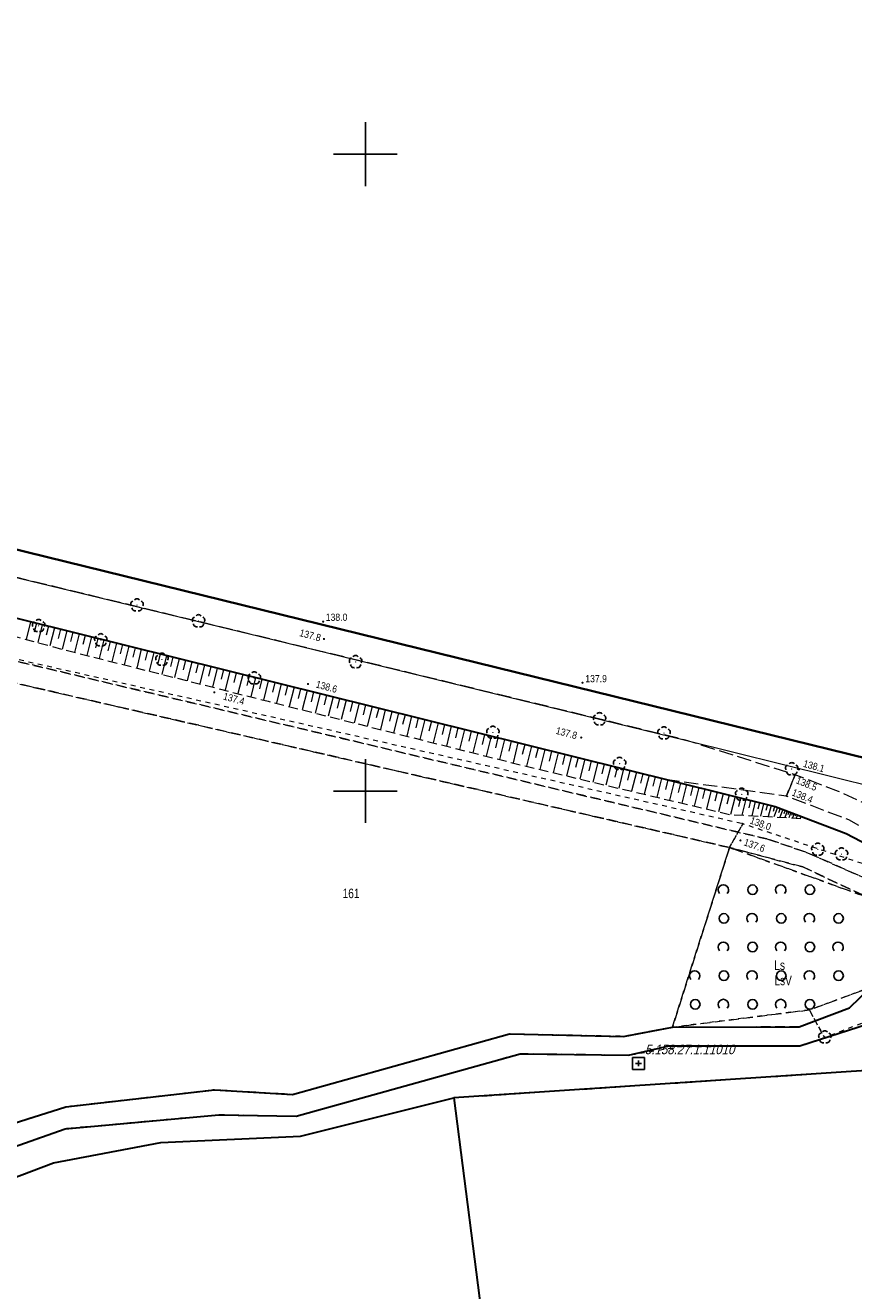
# Model space of a CAD drawing. Header units: metres. Extents: x 5548743 to 5556416, y 5707500 to 5714000.
# Tile 115 of 203: x 5553747 to 5553877, y 5710922 to 5711120. Entities that reach past the tile are written whole.
import ezdxf
from ezdxf.enums import TextEntityAlignment as Align

# ---------------------------------------------------------------- set-up
doc = ezdxf.new("R2010")
doc.units = ezdxf.units.M
doc.header["$MEASUREMENT"] = 0
for name, pattern in [('0.75_0.75', [1.5, 0.75, -0.75]), ('1.5_0.75', [2.25, 1.5, -0.75]), ('2.25_0.75', [3, 2.25, -0.75]), ('219-1000', [0])]:
    doc.linetypes.add(name, pattern=pattern)
doc.layers.get('0').update_dxf_attribs({"color": 2, "linetype": 'CONTINUOUS', "lineweight": 5})
for name, color, linetype in [('000 Inne (niezydentyfikowane)', 7, 'CONTINUOUS'), ('209-oznaczenie konturu klasyfikacyjnego', 7, 'CONTINUOUS'), ('210-oznaczenie konturu użytku gruntowego', 7, 'CONTINUOUS'), ('211-numer działki ewidencyjnej', 7, 'CONTINUOUS'), ('216-obręb ewidencyjny', 7, 'CONTINUOUS'), ('217-kontur klasyfikacyjny', 7, 'CONTINUOUS'), ('218-kontur użytku gruntowego', 7, 'CONTINUOUS'), ('219-działka ewidencyjna', 7, 'CONTINUOUS'), ('drzewo liściaste', 7, 'CONTINUOUS'), ('jezdnia', 7, 'CONTINUOUS'), ('pikieta naturalna', 7, 'CONTINUOUS'), ('pikieta naturalna-Atr2', 7, 'CONTINUOUS'), ('rów melioracyjny (poligon)', 7, 'CONTINUOUS'), ('rów przydrożny (poligon)', 7, 'CONTINUOUS'), ('skarpa nieumocniona', 7, 'CONTINUOUS'), ('Szczegółowa osnowa geodezyjna pozioma', 7, 'CONTINUOUS'), ('Szczegółowa osnowa geodezyjna pozioma-Atr103', 7, 'CONTINUOUS'), ('Wstawianie ramki sekcyjnej z opisem', 7, 'CONTINUOUS'), ('zadrzewienie  zakrzewienie', 7, 'CONTINUOUS')]:
    doc.layers.add(name, color=color, linetype=linetype)
doc.styles.get("Standard").update_dxf_attribs({"font": 'Working1250', "width": 0.75})

# ---------------------------------------------------------------- blocks, each defined once
blk = doc.blocks.new('OTZK1')
at = {"color": 0, "linetype": 'Continuous'}
blk.add_circle((0, 0), 0.75, dxfattribs=at)
blk = doc.blocks.new('OTZK2')
at = {"color": 0, "linetype": 'Continuous'}
blk.add_arc((0, 0), 0.825, 318.85, 221.162, dxfattribs=at)
blk = doc.blocks.new('PW01')
at = {"linetype": 'Continuous', "lineweight": 13}
h = blk.add_hatch(color=0, dxfattribs=at)
edge = h.paths.add_edge_path()
edge.add_arc((0, 0), 0.18, 0, 360)
blk = doc.blocks.new('OP021')
at = {"linetype": 'Continuous', "lineweight": 13}
h = blk.add_hatch(color=0, dxfattribs=at)
edge = h.paths.add_edge_path()
edge.add_arc((0, 0), 0.1, 0, 360)
at = {"color": 0, "linetype": 'Continuous', "lineweight": -3}
for centre, start, end in [((-0.476, 0.154), 110.388, 213.756), ((0, 0.5), 38.316, 141.684), ((0.476, 0.154), 326.244, 69.612), ((-0.294, -0.404), 182.272, 285.64), ((0.294, -0.404), 254.36, 357.728), ((0.294, -0.404), 254.36, 357.728)]:
    blk.add_arc(centre, 0.5, start, end, dxfattribs=at)
blk = doc.blocks.new('OSSP')
at = {"color": 0}
for p, q in [((-0.939, 0.938), (-0.939, -0.938)), ((-0.939, 0.938), (-0.939, -0.938)), ((0.936, 0.938), (-0.939, 0.938)), ((0.936, 0.938), (-0.939, 0.938)), ((0.45, 0), (-0.45, 0)), ((0.45, 0), (-0.45, 0)), ((0, -0.45), (0, 0.45)), ((0, -0.45), (0, 0.45)), ((0.936, -0.938), (0.936, 0.938)), ((0.936, -0.938), (0.936, 0.938)), ((-0.939, -0.938), (0.936, -0.938)), ((-0.939, -0.938), (0.936, -0.938))]:
    blk.add_line(p, q, dxfattribs=at)
blk = doc.blocks.new('RAMKA1000K')
at = {"color": 0}
for p, q in [((195, 500), (205, 500)), ((200, 495), (200, 500)), ((200, 95), (200, 105)), ((195, 100), (205, 100)), ((200, 0), (200, 5)), ((195, 0), (205, 0))]:
    blk.add_line(p, q, dxfattribs=at)

msp = doc.modelspace()

# ---------------------------------------------------------------- linework, layer by layer
at = {"layer": '000 Inne (niezydentyfikowane)', "color": 252, "linetype": 'Continuous', "lineweight": 18, "flags": 128}
for points in [[(5553747.41, 5711026.59), (5553746.73, 5711023.82)], [(5553748.35, 5711026.36), (5553748, 5711024.96)], [(5553749.28, 5711026.12), (5553748.59, 5711023.31)], [(5553750.23, 5711025.89), (5553749.88, 5711024.47)], [(5553751.18, 5711025.65), (5553750.48, 5711022.8)], [(5553752.15, 5711025.41), (5553751.79, 5711023.98)], [(5553753.11, 5711025.17), (5553752.39, 5711022.28)], [(5553754.08, 5711024.93), (5553753.72, 5711023.48)], [(5553755.05, 5711024.69), (5553754.33, 5711021.78)], [(5553756.02, 5711024.45), (5553755.66, 5711023)], [(5553756.99, 5711024.21), (5553756.27, 5711021.29)], [(5553757.97, 5711023.97), (5553757.61, 5711022.51)], [(5553758.94, 5711023.73), (5553758.22, 5711020.8)], [(5553759.92, 5711023.48), (5553759.56, 5711022.02)], [(5553760.9, 5711023.24), (5553760.17, 5711020.31)], [(5553761.88, 5711023), (5553761.51, 5711021.53)], [(5553762.86, 5711022.75), (5553762.13, 5711019.82)], [(5553763.84, 5711022.51), (5553763.47, 5711021.04)], [(5553764.82, 5711022.27), (5553764.09, 5711019.32)], [(5553765.81, 5711022.02), (5553765.44, 5711020.55)], [(5553766.79, 5711021.78), (5553766.06, 5711018.82)], [(5553767.78, 5711021.53), (5553767.41, 5711020.05)], [(5553768.77, 5711021.29), (5553768.03, 5711018.32)], [(5553769.76, 5711021.04), (5553769.39, 5711019.56)], [(5553770.75, 5711020.8), (5553770.01, 5711017.83)], [(5553771.74, 5711020.55), (5553771.37, 5711019.06)], [(5553772.73, 5711020.3), (5553771.99, 5711017.32)], [(5553773.73, 5711020.06), (5553773.36, 5711018.57)], [(5553774.72, 5711019.81), (5553773.98, 5711016.82)], [(5553775.72, 5711019.56), (5553775.35, 5711018.07)], [(5553776.72, 5711019.31), (5553775.98, 5711016.32)], [(5553777.72, 5711019.07), (5553777.35, 5711017.57)], [(5553778.72, 5711018.82), (5553777.97, 5711015.82)], [(5553779.72, 5711018.57), (5553779.35, 5711017.07)], [(5553780.73, 5711018.32), (5553779.98, 5711015.31)], [(5553781.73, 5711018.07), (5553781.36, 5711016.56)], [(5553782.74, 5711017.82), (5553781.99, 5711014.8)], [(5553783.75, 5711017.57), (5553783.37, 5711016.06)], [(5553784.75, 5711017.32), (5553784, 5711014.29)], [(5553785.76, 5711017.07), (5553785.39, 5711015.55)], [(5553786.78, 5711016.82), (5553786.02, 5711013.78)], [(5553787.79, 5711016.57), (5553787.41, 5711015.05)], [(5553788.8, 5711016.31), (5553788.05, 5711013.27)], [(5553789.82, 5711016.06), (5553789.44, 5711014.54)], [(5553790.83, 5711015.81), (5553790.08, 5711012.76)], [(5553791.85, 5711015.56), (5553791.47, 5711014.03)], [(5553792.87, 5711015.31), (5553792.11, 5711012.25)], [(5553793.89, 5711015.05), (5553793.51, 5711013.52)], [(5553794.91, 5711014.8), (5553794.15, 5711011.74)], [(5553795.93, 5711014.55), (5553795.55, 5711013.01)], [(5553796.95, 5711014.29), (5553796.19, 5711011.22)], [(5553797.98, 5711014.04), (5553797.59, 5711012.5)], [(5553799, 5711013.78), (5553798.24, 5711010.71)], [(5553800.03, 5711013.53), (5553799.64, 5711011.99)], [(5553801.05, 5711013.27), (5553800.29, 5711010.19)], [(5553802.08, 5711013.02), (5553801.7, 5711011.48)], [(5553803.11, 5711012.76), (5553802.35, 5711009.67)], [(5553804.14, 5711012.51), (5553803.76, 5711010.96)], [(5553805.17, 5711012.25), (5553804.41, 5711009.16)], [(5553806.21, 5711011.99), (5553805.82, 5711010.45)], [(5553807.24, 5711011.74), (5553806.47, 5711008.64)], [(5553808.28, 5711011.48), (5553807.89, 5711009.93)], [(5553809.31, 5711011.22), (5553808.54, 5711008.11)], [(5553810.35, 5711010.97), (5553809.96, 5711009.41)], [(5553811.39, 5711010.71), (5553810.62, 5711007.59)], [(5553812.43, 5711010.45), (5553812.04, 5711008.89)], [(5553813.47, 5711010.19), (5553812.7, 5711007.07)], [(5553814.51, 5711009.93), (5553814.12, 5711008.37)], [(5553815.56, 5711009.67), (5553814.78, 5711006.54)], [(5553816.6, 5711009.41), (5553816.21, 5711007.85)], [(5553817.65, 5711009.15), (5553816.87, 5711006.02)], [(5553818.69, 5711008.89), (5553818.3, 5711007.32)], [(5553819.74, 5711008.63), (5553818.96, 5711005.49)], [(5553820.79, 5711008.37), (5553820.4, 5711006.8)], [(5553821.84, 5711008.11), (5553821.06, 5711004.96)], [(5553822.89, 5711007.85), (5553822.5, 5711006.28)], [(5553823.94, 5711007.59), (5553823.16, 5711004.43)], [(5553825, 5711007.33), (5553824.61, 5711005.75)], [(5553826.05, 5711007.07), (5553825.27, 5711003.9)], [(5553827.11, 5711006.81), (5553826.71, 5711005.22)], [(5553828.16, 5711006.54), (5553827.38, 5711003.38)], [(5553829.21, 5711006.28), (5553828.82, 5711004.71)], [(5553830.26, 5711006.02), (5553829.48, 5711002.88)], [(5553831.3, 5711005.76), (5553830.91, 5711004.2)], [(5553832.34, 5711005.51), (5553831.57, 5711002.39)], [(5553833.37, 5711005.25), (5553832.99, 5711003.7)], [(5553834.41, 5711004.99), (5553833.64, 5711001.9)], [(5553835.43, 5711004.74), (5553835.05, 5711003.2)], [(5553836.46, 5711004.49), (5553835.69, 5711001.41)], [(5553837.48, 5711004.23), (5553837.1, 5711002.7)], [(5553838.49, 5711003.98), (5553837.73, 5711000.93)], [(5553839.5, 5711003.73), (5553839.13, 5711002.21)], [(5553840.51, 5711003.48), (5553839.76, 5711000.45)], [(5553841.52, 5711003.23), (5553841.14, 5711001.72)], [(5553842.52, 5711002.98), (5553841.77, 5710999.97)], [(5553843.52, 5711002.73), (5553843.15, 5711001.23)], [(5553844.51, 5711002.49), (5553843.77, 5710999.5)], [(5553845.5, 5711002.24), (5553845.13, 5711000.75)], [(5553846.49, 5711001.99), (5553845.75, 5710999.03)], [(5553847.47, 5711001.75), (5553847.1, 5711000.27)], [(5553848.45, 5711001.51), (5553847.72, 5710998.57)], [(5553849.43, 5711001.26), (5553849.06, 5710999.8)], [(5553850.4, 5711001.02), (5553849.67, 5710998.1)], [(5553851.37, 5711000.78), (5553851.01, 5710999.33)], [(5553852.33, 5711000.54), (5553851.61, 5710997.64)], [(5553853.29, 5711000.3), (5553852.93, 5710998.86)], [(5553854.25, 5711000.07), (5553853.54, 5710997.19)], [(5553855.2, 5710999.83), (5553854.85, 5710998.4)], [(5553856.15, 5710999.59), (5553855.44, 5710996.74)], [(5553857.09, 5710999.36), (5553856.74, 5710997.94)], [(5553858.01, 5710999.13), (5553857.32, 5710996.32)], [(5553858.88, 5710998.92), (5553858.55, 5710997.59)], [(5553859.69, 5710998.71), (5553859.07, 5710996.23)], [(5553860.46, 5710998.52), (5553860.17, 5710997.35)], [(5553861.18, 5710998.35), (5553860.63, 5710996.14)], [(5553861.86, 5710998.18), (5553861.6, 5710997.14)], [(5553862.5, 5710998.02), (5553862.01, 5710996.06)], [(5553863.1, 5710997.87), (5553862.87, 5710996.95)], [(5553863.66, 5710997.73), (5553863.23, 5710996)], [(5553864.19, 5710997.6), (5553863.99, 5710996.78)], [(5553864.68, 5710997.43), (5553864.12, 5710995.95)], [(5553865.11, 5710997.26), (5553864.86, 5710996.59)], [(5553865.51, 5710997.12), (5553865.05, 5710995.9)], [(5553865.86, 5710996.98), (5553865.65, 5710996.43)], [(5553866.19, 5710996.86), (5553865.81, 5710995.86)], [(5553866.48, 5710996.75), (5553866.31, 5710996.29)], [(5553866.75, 5710996.65), (5553866.44, 5710995.82)], [(5553867.01, 5710996.55), (5553866.87, 5710996.18)], [(5553867.28, 5710996.45), (5553867.03, 5710995.79)], [(5553867.55, 5710996.35), (5553867.44, 5710996.06)], [(5553867.82, 5710996.24), (5553867.63, 5710995.76)], [(5553868.09, 5710996.14), (5553868.01, 5710995.94)], [(5553868.36, 5710996.04), (5553868.24, 5710995.72)], [(5553868.63, 5710995.94), (5553868.59, 5710995.82)], [(5553868.9, 5710995.84), (5553868.85, 5710995.69)]]:
    msp.add_lwpolyline(points, dxfattribs=at)
at = {"layer": '216-obręb ewidencyjny', "color": 4, "linetype": 'Continuous', "lineweight": 35, "flags": 128}
for points in [[(5554071.31, 5710851.03), (5553986.88, 5710847.87), (5553915.76, 5710845.22), (5553910.44, 5710845.2), (5553911.5, 5710820.71), (5553904.73, 5710820.6), (5553896.92, 5710899.02), (5553892.31, 5710942.26), (5553903.3, 5710954.05), (5553906.26, 5710957.97), (5553912.79, 5710967.66), (5553894.7, 5710988.34), (5553891.72, 5710994.27), (5553882.09, 5711004.3), (5553743.73, 5711038.3), (5553612.37, 5711075.32), (5553601.68, 5711074.75), (5553558.31, 5711100.51), (5553551.94, 5711103.67), (5553470.54, 5711120.23)], [(5553470.54, 5711120.23), (5553551.94, 5711103.67), (5553558.31, 5711100.51), (5553601.68, 5711074.75), (5553612.37, 5711075.32), (5553743.73, 5711038.3), (5553882.09, 5711004.3), (5553891.72, 5710994.27), (5553894.7, 5710988.34), (5553912.79, 5710967.66), (5553906.26, 5710957.97), (5553903.3, 5710954.05), (5553892.31, 5710942.26), (5553896.92, 5710899.02), (5553904.73, 5710820.6), (5553911.5, 5710820.71), (5553910.44, 5710845.2), (5553915.76, 5710845.22), (5553986.88, 5710847.87), (5554071.31, 5710851.03)]]:
    msp.add_lwpolyline(points, dxfattribs=at)
at = {"layer": '217-kontur klasyfikacyjny', "color": 3, "linetype": '1.5_0.75', "lineweight": 18, "flags": 128}
for points in [[(5553743.73, 5711038.3), (5553882.09, 5711004.3)], [(5553864.3, 5710997.57), (5553715.1, 5711034.61)], [(5553715.08, 5711027.52), (5553863, 5710992.49)], [(5553857.14, 5710991.14), (5553715.07, 5711023.86)], [(5553875.48, 5710993.34), (5553864.3, 5710997.57)], [(5553863, 5710992.49), (5553869.14, 5710990.42)], [(5553886.87, 5710987.39), (5553875.48, 5710993.34)], [(5553848.18, 5710962.93), (5553857.14, 5710991.14)], [(5553857.14, 5710991.14), (5553848.18, 5710962.93)], [(5553868.63, 5710988.09), (5553857.14, 5710991.14)], [(5553869.14, 5710990.42), (5553887.65, 5710982.24)], [(5553886.17, 5710979.91), (5553868.63, 5710988.09)], [(5553875.97, 5710965.95), (5553884.53, 5710974.23)], [(5553868.06, 5710962.98), (5553875.97, 5710965.95)], [(5553840.5, 5710961.49), (5553848.18, 5710962.93)], [(5553848.18, 5710962.93), (5553868.06, 5710962.98)], [(5553788.55, 5710952.37), (5553822.63, 5710961.87)], [(5553822.63, 5710961.87), (5553840.5, 5710961.49)], [(5553887.69, 5710956.74), (5553813.86, 5710951.83)], [(5553752.99, 5710950.43), (5553776.31, 5710953.1)], [(5553776.31, 5710953.1), (5553788.55, 5710952.37)], [(5553735.55, 5710944.93), (5553752.99, 5710950.43)], [(5553813.86, 5710951.83), (5553822, 5710888.51)]]:
    msp.add_lwpolyline(points, dxfattribs=at)
at = {"layer": '218-kontur użytku gruntowego', "color": 70, "linetype": '1.5_0.75', "lineweight": 18, "flags": 128}
for points in [[(5553882.09, 5711004.3), (5553743.73, 5711038.3)], [(5553743.73, 5711038.3), (5553882.09, 5711004.3)], [(5553864.3, 5710997.57), (5553715.1, 5711034.61)], [(5553715.1, 5711034.61), (5553864.3, 5710997.57)], [(5553715.08, 5711027.52), (5553863, 5710992.49)], [(5553863, 5710992.49), (5553715.08, 5711027.52)], [(5553857.14, 5710991.14), (5553715.07, 5711023.86)], [(5553715.07, 5711023.86), (5553857.14, 5710991.14)], [(5553875.48, 5710993.34), (5553864.3, 5710997.57)], [(5553864.3, 5710997.57), (5553875.48, 5710993.34)], [(5553863, 5710992.49), (5553869.14, 5710990.42)], [(5553869.14, 5710990.42), (5553863, 5710992.49)], [(5553886.87, 5710987.39), (5553875.48, 5710993.34)], [(5553875.48, 5710993.34), (5553886.87, 5710987.39)], [(5553848.18, 5710962.93), (5553857.14, 5710991.14)], [(5553857.14, 5710991.14), (5553848.18, 5710962.93)], [(5553857.14, 5710991.14), (5553868.63, 5710988.09)], [(5553868.63, 5710988.09), (5553857.14, 5710991.14)], [(5553869.14, 5710990.42), (5553887.65, 5710982.24)], [(5553887.65, 5710982.24), (5553869.14, 5710990.42)], [(5553868.63, 5710988.09), (5553886.17, 5710979.91)], [(5553886.17, 5710979.91), (5553868.63, 5710988.09)], [(5553884.53, 5710974.23), (5553875.97, 5710965.95)], [(5553875.97, 5710965.95), (5553884.53, 5710974.23)], [(5553875.97, 5710965.95), (5553868.06, 5710962.98)], [(5553868.06, 5710962.98), (5553875.97, 5710965.95)], [(5553840.5, 5710961.49), (5553848.18, 5710962.93)], [(5553848.18, 5710962.93), (5553840.5, 5710961.49)], [(5553868.06, 5710962.98), (5553848.18, 5710962.93)], [(5553848.18, 5710962.93), (5553868.06, 5710962.98)], [(5553868.16, 5710960.01), (5553878.93, 5710963.45)], [(5553878.93, 5710963.45), (5553868.16, 5710960.01)], [(5553788.55, 5710952.37), (5553822.63, 5710961.87)], [(5553822.63, 5710961.87), (5553788.55, 5710952.37)], [(5553822.63, 5710961.87), (5553840.5, 5710961.49)], [(5553840.5, 5710961.49), (5553822.63, 5710961.87)], [(5553789.14, 5710948.94), (5553824.27, 5710958.76)], [(5553824.27, 5710958.76), (5553789.14, 5710948.94)], [(5553824.27, 5710958.76), (5553841.3, 5710958.53)], [(5553841.3, 5710958.53), (5553824.27, 5710958.76)], [(5553841.3, 5710958.53), (5553847.69, 5710959.99)], [(5553847.69, 5710959.99), (5553841.3, 5710958.53)], [(5553847.69, 5710959.99), (5553868.16, 5710960.01)], [(5553868.16, 5710960.01), (5553847.69, 5710959.99)], [(5553813.86, 5710951.83), (5553887.69, 5710956.74)], [(5553887.69, 5710956.74), (5553813.86, 5710951.83)], [(5553752.99, 5710950.43), (5553776.31, 5710953.1)], [(5553776.31, 5710953.1), (5553752.99, 5710950.43)], [(5553776.31, 5710953.1), (5553788.55, 5710952.37)], [(5553788.55, 5710952.37), (5553776.31, 5710953.1)], [(5553735.55, 5710944.93), (5553752.99, 5710950.43)], [(5553752.99, 5710950.43), (5553735.55, 5710944.93)], [(5553789.78, 5710945.83), (5553813.86, 5710951.83)], [(5553813.86, 5710951.83), (5553822, 5710888.51)], [(5553752.85, 5710946.99), (5553776.96, 5710949.17)], [(5553776.96, 5710949.17), (5553752.85, 5710946.99)], [(5553776.96, 5710949.17), (5553789.14, 5710948.94)], [(5553789.14, 5710948.94), (5553776.96, 5710949.17)], [(5553732.95, 5710939.97), (5553752.85, 5710946.99)], [(5553752.85, 5710946.99), (5553732.95, 5710939.97)], [(5553751.04, 5710941.63), (5553767.89, 5710944.81)], [(5553767.89, 5710944.81), (5553789.78, 5710945.83)], [(5553739.11, 5710937.16), (5553751.04, 5710941.63)]]:
    msp.add_lwpolyline(points, dxfattribs=at)
at = {"layer": '219-działka ewidencyjna', "color": 94, "linetype": '219-1000', "lineweight": 30, "flags": 128}
for points in [[(5553743.73, 5711038.3), (5553882.09, 5711004.3)], [(5553715.1, 5711034.61), (5553864.3, 5710997.57)], [(5553864.3, 5710997.57), (5553875.48, 5710993.34)], [(5553875.48, 5710993.34), (5553886.87, 5710987.39)], [(5553875.97, 5710965.95), (5553884.53, 5710974.23)], [(5553868.06, 5710962.98), (5553875.97, 5710965.95)], [(5553840.5, 5710961.49), (5553848.18, 5710962.93)], [(5553848.18, 5710962.93), (5553868.06, 5710962.98)], [(5553868.16, 5710960.01), (5553878.93, 5710963.45)], [(5553788.55, 5710952.37), (5553822.63, 5710961.87)], [(5553822.63, 5710961.87), (5553840.5, 5710961.49)], [(5553789.14, 5710948.94), (5553824.27, 5710958.76)], [(5553824.27, 5710958.76), (5553841.3, 5710958.53)], [(5553841.3, 5710958.53), (5553847.69, 5710959.99)], [(5553847.69, 5710959.99), (5553868.16, 5710960.01)], [(5553906.26, 5710957.97), (5553813.86, 5710951.83)], [(5553752.99, 5710950.43), (5553776.31, 5710953.1)], [(5553776.31, 5710953.1), (5553788.55, 5710952.37)], [(5553735.55, 5710944.93), (5553752.99, 5710950.43)], [(5553789.78, 5710945.83), (5553813.86, 5710951.83)], [(5553813.86, 5710951.83), (5553822, 5710888.51)], [(5553752.85, 5710946.99), (5553776.96, 5710949.17)], [(5553776.96, 5710949.17), (5553789.14, 5710948.94)], [(5553732.95, 5710939.97), (5553752.85, 5710946.99)], [(5553751.04, 5710941.63), (5553767.89, 5710944.81)], [(5553767.89, 5710944.81), (5553789.78, 5710945.83)], [(5553739.11, 5710937.16), (5553751.04, 5710941.63)]]:
    msp.add_lwpolyline(points, dxfattribs=at)
at = {"layer": 'jezdnia', "color": 252, "linetype": '2.25_0.75', "lineweight": 18, "flags": 128}
for points in [[(5553585.11, 5711078.88), (5553551.81, 5711101.05), (5553551.85, 5711096.66), (5553570.43, 5711083.72), (5553574.3, 5711080.19), (5553594.35, 5711067.86), (5553615.39, 5711062.21), (5553644.24, 5711054), (5553676.38, 5711045.09), (5553715.1, 5711034.61), (5553846.87, 5711001.9), (5553866.08, 5710999.26), (5553867.45, 5711002.54), (5553850.24, 5711008.02), (5553783.3, 5711024.31), (5553739.5, 5711034.92), (5553678.86, 5711051.83), (5553610.29, 5711070.84), (5553595.69, 5711074.12)], [(5553905.29, 5710956.69), (5553911.77, 5710966.14), (5553893.14, 5710986.78), (5553894.7, 5710988.34), (5553887.87, 5710995.91), (5553883.04, 5710995.87), (5553874.25, 5710999.95), (5553867.45, 5711002.54), (5553866.08, 5710999.26), (5553875.8, 5710995.52), (5553877.49, 5710994.61), (5553881.55, 5710992.21), (5553886.56, 5710988.23), (5553889.88, 5710985.16), (5553893.35, 5710981.53), (5553895.08, 5710978.92), (5553903.71, 5710966.36), (5553904.34, 5710965.05), (5553904.57, 5710962.87), (5553902.99, 5710960.92), (5553903.08, 5710958.52), (5553905.87, 5710958.48)]]:
    msp.add_lwpolyline(points, close=True, dxfattribs=at)
at = {"layer": 'rów melioracyjny (poligon)', "color": 252, "linetype": '0.75_0.75', "lineweight": 18, "flags": 128}
for points in [[(5553510.53, 5711068.81), (5553537.22, 5711065.29), (5553562.83, 5711061.38), (5553590.5, 5711056.97), (5553715.07, 5711023.86), (5553857.14, 5710991.14), (5553859.22, 5710994.86), (5553715.08, 5711027.52), (5553590.54, 5711059.85), (5553562.82, 5711064.34), (5553537.27, 5711068.42), (5553510.49, 5711071.83)], [(5553869.68, 5710965.65), (5553872.04, 5710961.3), (5553880.72, 5710964.66), (5553883.06, 5710965.38), (5553884.53, 5710969.19), (5553884.93, 5710961.29), (5553887.94, 5710961.72), (5553887.37, 5710973.06), (5553889.98, 5710981.48), (5553882.12, 5710987.25), (5553859.22, 5710994.86), (5553857.14, 5710991.14), (5553879.11, 5710983.2), (5553884.38, 5710980.08), (5553881.45, 5710969.97)], [(5553869.68, 5710965.65), (5553848.18, 5710962.93), (5553840.5, 5710961.49), (5553822.63, 5710961.87), (5553788.55, 5710952.37), (5553776.31, 5710953.1), (5553752.99, 5710950.43), (5553735.55, 5710944.93), (5553726.3, 5710939.54), (5553713.73, 5710926.67), (5553711.05, 5710915.68), (5553708.58, 5710911.97), (5553702.28, 5710908.83), (5553699.11, 5710899.21), (5553693.54, 5710890.7), (5553686.33, 5710883.06), (5553686.43, 5710875.22), (5553687.31, 5710869.44), (5553680.29, 5710863.24), (5553676.39, 5710859.23), (5553669.96, 5710857.15), (5553665.8, 5710849.13), (5553665.01, 5710844.63), (5553649.74, 5710842.89), (5553650.78, 5710840.25), (5553668.38, 5710841.89), (5553668.2, 5710849.67), (5553672.84, 5710854.74), (5553677.74, 5710857.4), (5553681.16, 5710861.68), (5553688.57, 5710865.04), (5553690.93, 5710866.6), (5553690.19, 5710872.12), (5553688.95, 5710876.3), (5553688.98, 5710881.51), (5553695.8, 5710888.54), (5553700.4, 5710896.07), (5553704.01, 5710905.54), (5553710.27, 5710908.45), (5553713.57, 5710914.74), (5553716.57, 5710925.41), (5553727.83, 5710937.05), (5553732.95, 5710939.97), (5553752.85, 5710946.99), (5553776.96, 5710949.17), (5553789.14, 5710948.94), (5553824.27, 5710958.76), (5553841.3, 5710958.53), (5553849.32, 5710959.89), (5553868.16, 5710960.01), (5553872.04, 5710961.3)]]:
    msp.add_lwpolyline(points, close=True, dxfattribs=at)
at = {"layer": 'rów przydrożny (poligon)', "color": 252, "linetype": 'Continuous', "lineweight": 18, "flags": 128}
msp.add_lwpolyline([(5553882.09, 5711004.3), (5553743.73, 5711038.3), (5553612.37, 5711075.32), (5553592.35, 5711080.75), (5553566.31, 5711095.86), (5553558.31, 5711100.51), (5553551.94, 5711103.67), (5553553.84, 5711102.35), (5553567.27, 5711093.52), (5553585.68, 5711080.99), (5553592.81, 5711077), (5553601.6, 5711074.07), (5553610.29, 5711070.84), (5553678.86, 5711051.83), (5553739.5, 5711034.92), (5553783.3, 5711024.31), (5553850.24, 5711008.02), (5553880.56, 5711000.47), (5553883.43, 5710998.79)], close=True, dxfattribs=at)
at = {"layer": 'skarpa nieumocniona', "color": 252, "linetype": '1.5_0.75', "lineweight": 18, "flags": 128}
msp.add_lwpolyline([(5553869.37, 5710995.66), (5553864.3, 5710997.57), (5553846.87, 5711001.9), (5553715.1, 5711034.61), (5553676.38, 5711045.09), (5553644.24, 5711054), (5553615.39, 5711062.21), (5553594.35, 5711067.86), (5553590.73, 5711068.83), (5553580.73, 5711070.67), (5553580.32, 5711068.63), (5553625.81, 5711056.48), (5553693.39, 5711038.35), (5553752.6, 5711022.22), (5553784.73, 5711014.11), (5553827.03, 5711003.46), (5553857.17, 5710996.33)], close=True, dxfattribs=at)
msp.add_lwpolyline([(5553869.37, 5710995.66), (5553864.3, 5710997.57), (5553846.87, 5711001.9), (5553715.1, 5711034.61), (5553676.38, 5711045.09), (5553644.24, 5711054), (5553615.39, 5711062.21), (5553594.35, 5711067.86), (5553590.73, 5711068.83), (5553580.73, 5711070.67), (5553580.32, 5711068.63), (5553625.81, 5711056.48), (5553693.39, 5711038.35), (5553752.6, 5711022.22), (5553784.73, 5711014.11), (5553827.03, 5711003.46), (5553857.17, 5710996.33)], close=True, dxfattribs=at)
at = {"layer": 'zadrzewienie  zakrzewienie', "color": 252, "linetype": '1.5_0.75', "lineweight": 18, "flags": 128}
msp.add_lwpolyline([(5553848.18, 5710962.93), (5553869.68, 5710965.65), (5553881.45, 5710969.97), (5553884.38, 5710980.08), (5553879.11, 5710983.2), (5553857.14, 5710991.14)], close=True, dxfattribs=at)

# ---------------------------------------------------------------- block references
at = {"layer": 'drzewo liściaste', "color": 3, "linetype": 'Continuous', "lineweight": 18}
for p in [(5553764.14, 5711029.2), (5553748.7, 5711025.95), (5553773.81, 5711026.7), (5553758.46, 5711023.72), (5553768.06, 5711020.67), (5553798.46, 5711020.28), (5553782.55, 5711017.74), (5553836.75, 5711011.32), (5553820.01, 5711009.2), (5553846.86, 5711009.1), (5553839.9, 5711004.31), (5553866.91, 5711003.47), (5553859.06, 5710999.48), (5553871, 5710990.85), (5553874.72, 5710990.1), (5553872.11, 5710961.38)]:
    msp.add_blockref('OP021', p, dxfattribs=at)
at = {"layer": 'pikieta naturalna', "color": 252, "linetype": 'Continuous', "lineweight": 13}
for p in [(5553793.37, 5711026.6), (5553793.49, 5711023.89), (5553790.98, 5711016.82), (5553834.07, 5711017.01), (5553776.28, 5711015.5), (5553833.87, 5711008.4), (5553867.45, 5711002.54), (5553868.06, 5711003.42), (5553866.08, 5710999.26), (5553859.22, 5710994.86), (5553858.86, 5710992.25)]:
    msp.add_blockref('PW01', p, dxfattribs=at)
at = {"layer": 'Szczegółowa osnowa geodezyjna pozioma', "color": 252, "linetype": 'Continuous', "lineweight": 13}
msp.add_blockref('OSSP', (5553842.857, 5710957.241), dxfattribs=at)
at = {"layer": 'Wstawianie ramki sekcyjnej z opisem', "color": 8, "linetype": 'Continuous', "lineweight": 5}
for p in [(5553600, 5711000), (5553600, 5711000), (5553600, 5711000), (5553600, 5711000), (5553600, 5710500), (5553600, 5710500), (5553600, 5710500), (5553600, 5710500)]:
    msp.add_blockref('RAMKA1000K', p, dxfattribs=at)
at = {"layer": 'zadrzewienie  zakrzewienie', "color": 3, "linetype": 'Continuous', "lineweight": 18}
for name, p in [('OTZK2', (5553856.179, 5710984.482)), ('OTZK1', (5553860.766, 5710984.516)), ('OTZK2', (5553865.179, 5710984.482)), ('OTZK1', (5553869.766, 5710984.516)), ('OTZK1', (5553856.266, 5710980.016)), ('OTZK2', (5553860.679, 5710979.982)), ('OTZK1', (5553865.266, 5710980.016)), ('OTZK2', (5553869.679, 5710979.982)), ('OTZK1', (5553874.266, 5710980.016)), ('OTZK2', (5553856.179, 5710975.482)), ('OTZK1', (5553860.766, 5710975.516)), ('OTZK2', (5553865.179, 5710975.482)), ('OTZK1', (5553869.766, 5710975.516)), ('OTZK2', (5553874.179, 5710975.482)), ('OTZK2', (5553851.679, 5710970.982)), ('OTZK1', (5553856.266, 5710971.016)), ('OTZK2', (5553860.679, 5710970.982)), ('OTZK1', (5553865.266, 5710971.016)), ('OTZK2', (5553869.679, 5710970.982)), ('OTZK1', (5553874.266, 5710971.016)), ('OTZK1', (5553851.766, 5710966.516)), ('OTZK2', (5553856.179, 5710966.482)), ('OTZK1', (5553860.766, 5710966.516)), ('OTZK2', (5553865.179, 5710966.482)), ('OTZK1', (5553869.766, 5710966.516))]:
    msp.add_blockref(name, p, dxfattribs=at)

# ---------------------------------------------------------------- texts
at = {"layer": '209-oznaczenie konturu klasyfikacyjnego', "color": 70, "linetype": 'Continuous', "lineweight": 18, "width": 0.79}
msp.add_text('LsV', height=1.5, dxfattribs=at).set_placement((5553864.2, 5710971.02), align=Align.TOP_LEFT)
at = {"layer": '210-oznaczenie konturu użytku gruntowego', "color": 70, "linetype": 'Continuous', "lineweight": 18, "width": 0.79}
msp.add_text('Ls', height=1.5, dxfattribs=at).set_placement((5553864.18, 5710971.92))
at = {"layer": '211-numer działki ewidencyjnej', "color": 94, "linetype": 'Continuous', "lineweight": 30, "width": 0.79}
msp.add_text('161', height=1.5, dxfattribs=at).set_placement((5553796.42, 5710983.19))
at = {"layer": 'pikieta naturalna-Atr2', "color": 252, "width": 0.9}
for s, p in [('138.0', (5553793.77, 5711026.73)), ('137.9', (5553834.51, 5711017.09))]:
    msp.add_text(s, height=1.125, dxfattribs=at).set_placement(p)
for s, rotation, p in [('137.8', 345.015, (5553789.55, 5711024.36)), ('138.6', 344.726, (5553792.12, 5711016.29)), ('137.4', 344.529, (5553777.57, 5711014.4)), ('137.8', 345.015, (5553829.79, 5711009.01)), ('138.1', 344.709, (5553868.62, 5711003.83)), ('138.5', 337.804, (5553867.47, 5711001.27)), ('138.4', 337.668, (5553866.82, 5710999.36)), ('138.0', 340.303, (5553860.24, 5710994.94)), ('137.6', 340.303, (5553859.28, 5710991.52))]:
    msp.add_text(s, height=1.125, rotation=rotation, dxfattribs=at).set_placement(p)
at = {"layer": 'Szczegółowa osnowa geodezyjna pozioma-Atr103', "color": 252, "oblique": 15, "width": 0.9}
msp.add_text('5.158.27.1.11010', height=1.5, dxfattribs=at).set_placement((5553843.857, 5710958.241), align=Align.BOTTOM_LEFT)

doc.saveas('drawing.dxf')
